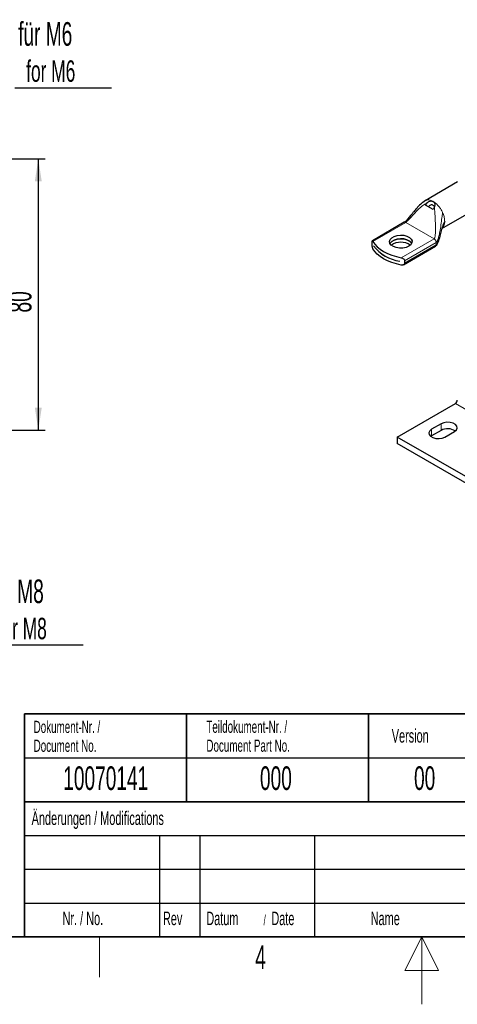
# Model space of a CAD drawing. Header units: millimetres. Extents: x 5 to 418, y 2 to 292.
# Tile 8 of 20: x 157 to 222, y 2 to 148. Entities that reach past the tile are written whole.
import ezdxf

# ---------------------------------------------------------------- set-up
doc = ezdxf.new("R2010")
doc.units = ezdxf.units.MM
doc.layers.add('SLD-0', color=7, linetype='Continuous')
doc.styles.add('SLDTEXTSTYLE0', font='TXT', dxfattribs={"width": 0.605})
doc.dimstyles.new('SLDDIMSTYLE1', dxfattribs={"dimtxt": 3.5, "dimasz": 3.302, "dimexe": 0, "dimexo": 0.0625, "dimgap": 0.875, "dimtad": 1, "dimdec": 0, "dimlfac": 2, "dimrnd": 1e-09, "dimzin": 12, "dimdsep": 46, "dimtxsty": 'SLDTEXTSTYLE0', "dimsah": 1, "dimcen": 0.09, "dimadec": 0, "dimazin": 3, "dimtfac": 1, "dimtofl": 0, "dimtmove": 0, "dimatfit": 3, "dimfxl": 1, "dimfrac": 2, "dimtolj": 1, "dimtzin": 12, "dimarcsym": 0})

# ---------------------------------------------------------------- blocks, each defined once
blk = doc.blocks.new('_D_6')
at = {"layer": 'SLD-0'}
for p, q in [((150.14, 127.21), (161.16, 127.21)), ((160.16, 127.21), (160.16, 87.06)), ((150.14, 87.06), (161.16, 87.06))]:
    blk.add_line(p, q, dxfattribs=at)
for points in [[(160.16, 127.21), (159.65, 123.91), (160.67, 123.91)], [(160.16, 87.06), (160.67, 90.36), (159.65, 90.36)]]:
    blk.add_solid(points, dxfattribs=at)
at = {"layer": 'SLD-0', "insert": (155.65, 104.46), "char_height": 3.5, "attachment_point": 1, "rotation": 90, "style": 'SLDTEXTSTYLE0'}
blk.add_mtext('80', dxfattribs=at)
blk = doc.blocks.new('SW_NOTE_0_1')
at = {"layer": 'SLD-0', "color": 0}
blk.add_line((14.32, 0), (0, 0), dxfattribs=at)
at = {"layer": 'SLD-0', "color": 0, "attachment_point": 1, "style": 'SLDTEXTSTYLE0'}
for s, insert, char_height in [('für M6', (0.49, 9.8), 3.5), ('for M6', (1.68, 4.13), 3.175)]:
    blk.add_mtext(s, dxfattribs=dict(at, insert=insert, char_height=char_height))
blk = doc.blocks.new('SW_NOTE_0_2')
at = {"layer": 'SLD-0', "color": 0}
blk.add_line((14.32, 0), (0, 0), dxfattribs=at)
blk.add_line((14.32, 0), (0, 0), dxfattribs=at)
at = {"layer": 'SLD-0', "color": 0, "attachment_point": 1, "style": 'SLDTEXTSTYLE0'}
for s, insert, char_height in [('für M8', (0.46, 9.72), 3.5), ('for M8', (1.65, 4.05), 3.175)]:
    blk.add_mtext(s, dxfattribs=dict(at, insert=insert, char_height=char_height))

msp = doc.modelspace()

# ---------------------------------------------------------------- linework, layer by layer
at = {"color": 7, "linetype": 'Continuous', "lineweight": 25}
for p, q in [((222.3102, 123.799), (217.5019, 121.0232)), ((217.5704, 120.3675), (217.8048, 120.7309)), ((218.7018, 119.7144), (217.5704, 120.3675)), ((218.568, 120.9614), (218.7018, 120.9044)), ((218.7018, 120.9044), (218.8095, 120.8219)), ((218.8643, 120.1193), (218.7018, 119.7144)), ((219.9862, 116.915), (224.71, 119.642)), ((214.4089, 117.8233), (209.6703, 115.0878)), ((209.6352, 114.5594), (209.6352, 114.9187)), ((209.8461, 114.3236), (209.8461, 114.3204)), ((209.8476, 114.3212), (209.8461, 114.3204)), ((214.2964, 111.5499), (219.0349, 114.2854)), ((213.7211, 112.0834), (213.7211, 112.0867)), ((214.4435, 112.1429), (214.4435, 111.7836)), ((213.3561, 86.0251), (221.9828, 91.0052)), ((219.8615, 87.9845), (218.4472, 87.1681)), ((218.4472, 86.1882), (218.3237, 86.1067)), ((219.8615, 87.0046), (218.4472, 86.1882)), ((220.4271, 86.0251), (221.8414, 86.8415)), ((275.2986, 50.2664), (213.3561, 86.0251)), ((213.3561, 86.0251), (213.3561, 85.0453)), ((275.2986, 49.2866), (213.3561, 85.0453))]:
    msp.add_line(p, q, dxfattribs=at)
at = {"color": 7, "linetype": 'Continuous', "lineweight": 18}
for p, q in [((220.0748, 119.304), (220.1412, 119.1519)), ((214.6289, 117.8016), (209.768, 114.9954)), ((214.6289, 117.8016), (218.8149, 115.385)), ((218.8149, 115.385), (213.954, 112.5788)), ((219.1261, 114.8461), (214.4435, 112.1429)), ((219.1261, 114.4868), (214.4435, 111.7836)), ((219.1073, 114.98), (219.1261, 114.8461)), ((219.1261, 114.8461), (219.1261, 114.4868)), ((226.6039, 88.3375), (221.9828, 91.0052)), ((219.8615, 87.9845), (219.8615, 87.0046)), ((218.4472, 87.1681), (218.4472, 86.1882))]:
    msp.add_line(p, q, dxfattribs=at)
at = {"color": 7, "linetype": 'Continuous', "lineweight": 25, "flags": 128}
for points in [[(215.0814, 114.2747), (214.6785, 114.103), (214.2058, 114.0075), (213.7054, 113.9967), (213.2217, 114.0715), (212.7976, 114.2253), (212.471, 114.4445), (212.2707, 114.7094), (212.2147, 114.9967), (212.3078, 115.2808), (212.5418, 115.5364), (212.8959, 115.7408), (213.3386, 115.8759), (213.8307, 115.9296), (214.3283, 115.8972), (214.7873, 115.7816), (215.1669, 115.5931), (215.4333, 115.3483), (215.5629, 115.069), (215.5442, 114.7801), (215.3788, 114.5073), (215.0814, 114.2747)], [(215.5077, 114.6918), (215.4333, 114.811), (215.1669, 115.0558), (214.7873, 115.2444), (214.3283, 115.36), (213.8307, 115.3923), (213.3386, 115.3386), (212.8959, 115.2035), (212.5418, 114.9991), (212.3078, 114.7435), (212.2792, 114.6918)], [(212.28, 114.6902), (212.3078, 114.7402), (212.5418, 114.9958), (212.8959, 115.2002), (213.3386, 115.3353), (213.8307, 115.3891), (214.3283, 115.3567), (214.7873, 115.2411), (215.1669, 115.0525), (215.4333, 114.8077), (215.5069, 114.6902)], [(209.768, 114.9954), (210.0422, 114.5808), (210.4005, 114.1881), (210.8379, 113.823), (211.3479, 113.4909), (211.9232, 113.1965), (212.5555, 112.944), (213.2358, 112.7371), (213.954, 112.5788)], [(213.954, 111.501), (213.2358, 111.6593), (212.5555, 111.8662), (211.9232, 112.1187), (211.3479, 112.4131), (210.8379, 112.7452), (210.4005, 113.1102), (210.0422, 113.5029), (209.768, 113.9176)], [(221.8414, 86.8415), (222.1202, 87.0714), (222.2461, 87.3426), (222.2037, 87.6222), (221.9982, 87.8766), (221.6544, 88.075), (221.2138, 88.1937), (220.7294, 88.2181), (220.2597, 88.1455), (219.8615, 87.9845)], [(218.4472, 87.1681), (218.1684, 86.9382), (218.0425, 86.667), (218.0849, 86.3874), (218.2904, 86.133), (218.6342, 85.9346), (219.0748, 85.8159), (219.5592, 85.7915), (220.0289, 85.8641), (220.4271, 86.0251)]]:
    msp.add_lwpolyline(points, dxfattribs=at)
at = {"color": 7, "linetype": 'Continuous', "lineweight": 18}
for centre, radius, start, end in [((217.6228, 119.0373), 2.1565, 59.977034, 63.196383), ((217.5163, 118.8528), 2.3695, 56.955968, 59.97934)]:
    msp.add_arc(centre, radius, start, end, dxfattribs=at)
at = {"color": 7, "linetype": 'Continuous', "lineweight": 25}
for centre, radius, start, end in [((214.51, 117.9279), 5.8942, 217.697009, 262.308367), ((214.51, 117.9246), 5.8942, 217.697009, 262.308367), ((213.8935, 112.4864), 2.3866, 54.179486, 125.820514), ((221.6515, 91.523), 0.6147, 302.605478, 357.394522), ((220.8437, 85.1733), 2.0782, 57.351721, 118.20711)]:
    msp.add_arc(centre, radius, start, end, dxfattribs=at)
at = {"color": 7, "linetype": 'Continuous', "lineweight": 18}
for points, knots in [([(217.5314, 121.0293), (217.5472, 121.0409), (217.6452, 121.1127), (217.8809, 121.145), (218.2235, 121.1231), (218.4713, 121.0158), (218.5952, 120.9621)], [0, 0, 0, 0, 0.06010829, 0.37340553, 0.68670276, 1, 1, 1, 1]), ([(217.8048, 120.7309), (217.5757, 120.5893), (217.0903, 120.2893), (216.4723, 119.719), (215.9268, 119.1638), (215.4785, 118.6717), (215.1388, 118.2949), (214.9008, 118.0369), (214.7534, 117.8972), (214.6862, 117.839), (214.6469, 117.8133), (214.6289, 117.8016)], [0, 0, 0, 0, 0.18448681, 0.39087421, 0.59783444, 0.7394445, 0.85846392, 0.94603604, 0.96738834, 0.9850509, 1, 1, 1, 1]), ([(218.5952, 120.9621), (218.5902, 120.962), (218.5811, 120.9618), (218.572, 120.9615), (218.568, 120.9614)], [0, 0, 0, 0, 0.55920283, 1, 1, 1, 1]), ([(218.8084, 120.839), (218.8086, 120.8359), (218.809, 120.8303), (218.8094, 120.8245), (218.8095, 120.8219)], [0, 0, 0, 0, 0.55920283, 1, 1, 1, 1]), ([(218.8643, 120.1193), (218.8867, 119.8325), (218.9341, 119.2249), (218.996, 118.2622), (219.0339, 117.3701), (219.0406, 116.6153), (219.0161, 116.0566), (218.9696, 115.6879), (218.9046, 115.5008), (218.8661, 115.426), (218.831, 115.3979), (218.8149, 115.385)], [0, 0, 0, 0, 0.18448681, 0.39087421, 0.59783444, 0.7394445, 0.85846392, 0.94603604, 0.96738834, 0.9850509, 1, 1, 1, 1]), ([(220.0748, 119.304), (220.0431, 119.0312), (219.9721, 118.4203), (219.8436, 117.4473), (219.6992, 116.5457), (219.5468, 115.817), (219.4131, 115.3323), (219.2888, 115.0337), (219.1909, 114.8942), (219.1466, 114.8613), (219.1261, 114.8461)], [0, 0, 0, 0, 0.17981188, 0.40276748, 0.632332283, 0.769517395, 0.883467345, 0.95811943, 0.98063169, 1, 1, 1, 1]), ([(214.4113, 117.819), (214.4238, 117.8269), (214.4582, 117.8487), (214.5344, 117.8457), (214.5974, 117.8163), (214.6289, 117.8016)], [0, 0, 0, 0, 0.2225137, 0.61125685, 1, 1, 1, 1]), ([(220.3989, 117.965), (220.3795, 117.7264), (220.3444, 117.2936), (220.1082, 117.0686), (220.0022, 116.9677)], [0, 0, 0, 0, 0.5511989, 1, 1, 1, 1]), ([(219.1261, 114.4868), (219.1207, 114.4439), (219.1101, 114.3581), (219.0686, 114.2919), (219.0349, 114.2854), (219.0349, 114.2854)], [0, 0, 0, 0, 0.499948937, 0.999897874, 1, 1, 1, 1])]:
    msp.add_open_spline(points, degree=3, knots=knots, dxfattribs=at)
at = {"color": 7, "linetype": 'Continuous', "lineweight": 25}
for points, knots in [([(217.5275, 121.0377), (217.2914, 120.8648), (216.8164, 120.517), (216.2864, 119.9359), (215.8645, 119.4609), (215.5154, 119.0497), (215.1717, 118.64), (214.8511, 118.2595), (214.608, 117.9934), (214.4957, 117.8878), (214.4417, 117.8442), (214.419, 117.8299), (214.4079, 117.8229)], [0, 0, 0, 0, 0.19117955, 0.38463162, 0.53197401, 0.62282182, 0.74916404, 0.89120651, 0.952753, 0.97793143, 0.98919446, 1, 1, 1, 1]), ([(217.8048, 120.7309), (217.8596, 120.7798), (217.9679, 120.8763), (218.1629, 120.9643), (218.3722, 121.0011), (218.5011, 120.9749), (218.568, 120.9614)], [0, 0, 0, 0, 0.25307795, 0.49969317, 0.74009936, 1, 1, 1, 1]), ([(218.7018, 120.3328), (218.6556, 120.355), (218.5559, 120.4028), (218.3656, 120.4031), (218.1913, 120.3063), (218.0648, 120.211), (218.0224, 120.129), (218.0134, 120.1118)], [0, 0, 0, 0, 0.20199764, 0.43584011, 0.6815326, 0.93308787, 1, 1, 1, 1]), ([(218.8835, 120.1278), (218.8826, 120.1305), (218.8716, 120.1646), (218.8215, 120.2448), (218.7497, 120.2976), (218.7018, 120.3328)], [0, 0, 0, 0, 0.02767995, 0.35167478, 1, 1, 1, 1]), ([(218.8095, 120.8219), (218.8472, 120.7727), (218.9198, 120.6777), (218.9433, 120.4946), (218.923, 120.307), (218.884, 120.1824), (218.8643, 120.1193)], [0, 0, 0, 0, 0.278604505, 0.537671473, 0.766112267, 1, 1, 1, 1]), ([(220.3989, 117.965), (220.2994, 117.764), (220.0777, 117.3159), (219.8783, 116.5585), (219.6582, 115.7125), (219.4727, 115.0525), (219.2789, 114.6244), (219.1724, 114.5285), (219.1261, 114.4868)], [0, 0, 0, 0, 0.175290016, 0.390873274, 0.615349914, 0.869386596, 0.943222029, 1, 1, 1, 1]), ([(219.0346, 114.2852), (219.0702, 114.3119), (219.2391, 114.4384), (219.4077, 114.8697), (219.5142, 115.2491), (219.5782, 115.4771)], [0, 0, 0, 0, 0.09627879, 0.45675109, 1, 1, 1, 1]), ([(209.6352, 114.9187), (209.6356, 114.9422), (209.6366, 114.9901), (209.6443, 115.041), (209.6562, 115.0757), (209.6777, 115.0974), (209.7136, 115.0839), (209.7499, 115.0248), (209.768, 114.9954)], [0, 0, 0, 0, 0.12239988, 0.24926949, 0.36789197, 0.49821661, 0.74975138, 1, 1, 1, 1]), ([(209.768, 113.9176), (209.7499, 113.9567), (209.7136, 114.0351), (209.6777, 114.1782), (209.6562, 114.2989), (209.6443, 114.3914), (209.6366, 114.4806), (209.6356, 114.5334), (209.6352, 114.5594)], [0, 0, 0, 0, 0.250248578, 0.5017833, 0.632082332, 0.750730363, 0.877588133, 1, 1, 1, 1]), ([(213.954, 112.5788), (214.0134, 112.5635), (214.1324, 112.5329), (214.2681, 112.4474), (214.3539, 112.3638), (214.4039, 112.2933), (214.4371, 112.2189), (214.4414, 112.1679), (214.4435, 112.1429)], [0, 0, 0, 0, 0.25024858, 0.5017833, 0.63208233, 0.75073036, 0.87758813, 1, 1, 1, 1]), ([(214.4435, 111.7836), (214.4414, 111.7591), (214.4371, 111.7093), (214.4039, 111.6438), (214.3539, 111.587), (214.2681, 111.5283), (214.1324, 111.4841), (214.0134, 111.4954), (213.954, 111.501)], [0, 0, 0, 0, 0.122399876, 0.249269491, 0.367891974, 0.498216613, 0.749751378, 1, 1, 1, 1])]:
    msp.add_open_spline(points, degree=3, knots=knots, dxfattribs=at)
at = {"color": 7, "linetype": 'Continuous', "lineweight": 18}
for points in [[(218.8084, 120.839), (218.9321, 120.7495), (219.1795, 120.5705), (219.5251, 120.1988), (219.8362, 119.7745), (219.9952, 119.4609), (220.0748, 119.304)], [(220.1412, 119.1519), (220.2157, 118.9463), (220.3647, 118.5351), (220.3875, 118.1551), (220.3989, 117.965)], [(218.8149, 115.385), (218.8466, 115.3635), (218.91, 115.3204), (218.9958, 115.2197), (219.0668, 115.1032), (219.0938, 115.021), (219.1073, 114.98)]]:
    msp.add_open_spline(points, degree=3, dxfattribs=at)
at = {"layer": 'SLD-0', "lineweight": 35}
for p, q in [((158.1167, 45), (225.6167, 45)), ((158.1167, 45), (158.1167, 32)), ((182.1167, 45), (182.1167, 32)), ((209.1167, 45), (209.1167, 32)), ((158.1167, 32), (158.1167, 12)), ((158.1167, 32), (225.6167, 32)), ((26, 12), (408, 12)), ((158.1167, 12), (225.6167, 12))]:
    msp.add_line(p, q, dxfattribs=at)
at = {"layer": 'SLD-0'}
for p, q in [((158.1167, 38.5), (225.6167, 38.5)), ((158.1167, 27), (225.6167, 27)), ((178.1167, 27), (178.1167, 12)), ((184.1167, 27), (184.1167, 12)), ((201.1167, 27), (201.1167, 12)), ((158.1167, 22), (225.6167, 22)), ((158.1167, 17), (225.6167, 17))]:
    msp.add_line(p, q, dxfattribs=at)
at = {"layer": 'SLD-0', "lineweight": 25}
msp.add_line((158.1167, 32), (225.6167, 32), dxfattribs=at)
at = {"layer": 'SLD-0', "lineweight": 18}
for p, q in [((169.25, 6), (169.25, 12)), ((217, 12), (214.5, 7)), ((217, 2), (217, 12)), ((219.5, 7), (217, 12)), ((214.5, 7), (219.5, 7))]:
    msp.add_line(p, q, dxfattribs=at)

# ---------------------------------------------------------------- block references
at = {"layer": 'SLD-0'}
for name, p in [('SW_NOTE_0_1', (156.6878, 137.675)), ('SW_NOTE_0_2', (152.4906, 55.1986))]:
    msp.add_blockref(name, p, dxfattribs=at)

# ---------------------------------------------------------------- texts
at = {"layer": 'SLD-0', "style": 'SLDTEXTSTYLE0'}
for s, insert, char_height, attachment_point in [('Dokument-Nr. /', (159.4707, 43.9891), 1.8, 1), ('Teildokument-Nr. /', (185.0721, 44.0073), 1.8, 1), ('Version', (212.5452, 42.7601), 2, 1), ('Document No.', (159.4707, 41.1891), 1.8, 1), ('Document Part No.', (185.0721, 41.2073), 1.8, 1), ('10070141', (170.1557, 37.243), 3.5, 2), ('000', (195.3767, 37.243), 3.5, 2), ('00', (217.424, 37.2527), 3.5, 2), ('Änderungen / Modifications', (159.1698, 30.5619), 2, 1), ('Nr. / No.', (163.7532, 15.7244), 2, 1), ('Rev', (178.6351, 15.7244), 2, 1), ('Datum', (185.0629, 15.7244), 2, 1), ('/', (193.5459, 15.2243), 1.5, 1), ('Date', (194.7022, 15.7244), 2, 1), ('Name', (209.4275, 15.729), 2, 1), ('4', (193.1027, 10.743), 3.5, 2)]:
    msp.add_mtext(s, dxfattribs=dict(at, insert=insert, char_height=char_height, attachment_point=attachment_point))

# ---------------------------------------------------------------- dimensions: what is measured, and where the dimension line sits
at = {"layer": 'SLD-0'}
dim = msp.add_linear_dim(base=(160.1589, 87.0602), p1=(150.1433, 127.2102), p2=(150.1433, 87.0602), angle=90, dimstyle='SLDDIMSTYLE1', dxfattribs=at)
dim.commit()
dim.dimension.update_dxf_attribs({"geometry": '_D_6', "text_midpoint": (160.1589, 107.1352), "dimtype": 160})

doc.saveas('drawing.dxf')
